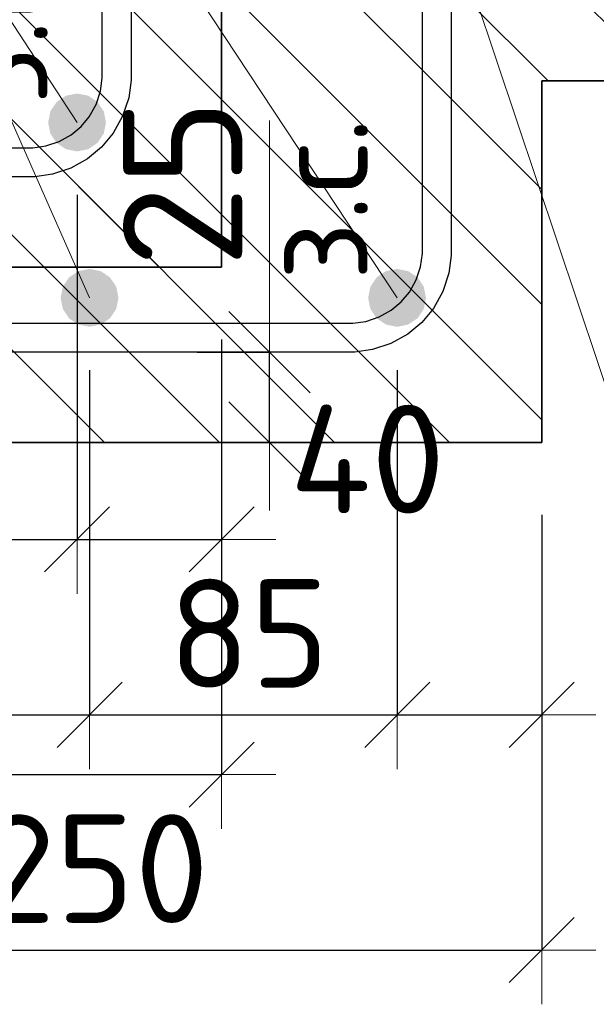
# Model space of a CAD drawing. Header units: metres. Extents: x -38 to 93, y -15 to 21.
# Tile 233 of 256: x 72.32 to 72.479, y 6.128 to 6.4. Entities that reach past the tile are written whole.
import ezdxf

# ---------------------------------------------------------------- set-up
doc = ezdxf.new("R2010")
doc.units = ezdxf.units.M
doc.header["$PDMODE"] = 65
for name, color, linetype, lineweight in [('XR$3$Арм.стержн. Хомут', 240, 'Continuous', 35), ('XR$3$Арм.стержн.горизонт. 1', 180, 'Continuous', 35), ('XR$3$Размерная линия (1)', 7, 'Continuous', 13), ('XR$3$Размерная линия_ общее', 7, 'Continuous', 13), ('XR$5$Арм.стержн. Хомут', 240, 'Continuous', 35), ('XR$5$Арм.стержн.горизонт. 1', 180, 'Continuous', 35), ('XR$5$Размерная линия (1)', 7, 'Continuous', 13), ('XR$5$Размерная линия_ общее', 7, 'Continuous', 13)]:
    doc.layers.add(name, color=color, linetype=linetype, lineweight=lineweight)
doc.styles.add('ISOCPEUR', font='txt')
doc.dimstyles.new('DIMSTYLE_10', dxfattribs={"dimtxt": 0.033, "dimasz": 0.0375, "dimexe": 0, "dimexo": 0, "dimgap": 0.0165, "dimtad": 2, "dimdec": 0, "dimlfac": 1000, "dimrnd": 1, "dimzin": 12, "dimdsep": 46, "dimtxsty": 'ISOCPEUR', "dimblk1": 'ALL_ML_STRICH', "dimblk2": 'ALL_ML_STRICH', "dimsah": 1, "dimcen": 0, "dimclrd": 7, "dimclre": 256, "dimclrt": 7, "dimadec": 0, "dimazin": 0, "dimtfac": 1, "dimtdec": 0, "dimtix": 1, "dimtmove": 2, "dimatfit": 3, "dimfxl": 0, "dimtvp": 1.2, "dimtzin": 0, "dimlwd": 0, "dimlwe": -3, "dimarcsym": 0})
doc.dimstyles.new('DIMSTYLE_12', dxfattribs={"dimtxt": 0.03, "dimasz": 0.03, "dimexe": 0, "dimexo": 0, "dimgap": 0.015, "dimtad": 2, "dimdec": 0, "dimlfac": 1000, "dimrnd": 1, "dimzin": 12, "dimdsep": 46, "dimtxsty": 'ISOCPEUR', "dimblk1": 'ALL_ML_STRICH', "dimblk2": 'ALL_ML_STRICH', "dimsah": 1, "dimcen": 0, "dimclrd": 7, "dimclre": 256, "dimclrt": 7, "dimadec": 0, "dimazin": 0, "dimtfac": 1, "dimtdec": 0, "dimtix": 1, "dimtmove": 2, "dimatfit": 3, "dimfxl": 0, "dimtzin": 0, "dimlwd": 0, "dimlwe": -3, "dimarcsym": 0})
doc.dimstyles.new('DIMSTYLE_14', dxfattribs={"dimtxt": 0.03, "dimasz": 0.03, "dimexe": 0, "dimexo": 0, "dimgap": 0.015, "dimtad": 2, "dimdec": 0, "dimlfac": 1000, "dimrnd": 1, "dimzin": 12, "dimdsep": 46, "dimtxsty": 'ISOCPEUR', "dimblk1": 'ALL_ML_STRICH', "dimblk2": 'ALL_ML_STRICH', "dimsah": 1, "dimcen": 0, "dimclrd": 7, "dimclre": 256, "dimclrt": 7, "dimadec": 0, "dimazin": 0, "dimtfac": 1, "dimtdec": 0, "dimtix": 1, "dimtmove": 2, "dimatfit": 3, "dimfxl": 0, "dimtvp": 1.2, "dimtzin": 0, "dimlwd": 0, "dimlwe": -3, "dimarcsym": 0})
pattern_1 = [(135, (0, 0), (-0.031819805, -0.031819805), [0.4, -0.05, 0, -0.05]), (135, (-0.01591, -0.01591), (-0.031819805, -0.031819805), [0.8, -0.1, 0.1, -0.1])]

# ---------------------------------------------------------------- blocks, each defined once
blk = doc.blocks.new('ALL_ML_STRICH')
at = {"color": 0, "linetype": 'ByBlock', "lineweight": -2}
for p, q in [((0, -0.5), (0, 0.5)), ((-0.3, -0.3), (0.3, 0.3)), ((-1, 0), (0.5, 0))]:
    blk.add_line(p, q, dxfattribs=at)
blk = doc.blocks.new('*D92')
at = {"layer": 'DEFPOINTS', "color": 7, "linetype": 'Continuous', "lineweight": 13, "transparency": 33554687}
for p in [(72.21436, 6.28345), (72.46432, 6.28345), (72.21436, 6.14321)]:
    blk.add_point(p, dxfattribs=at)
at = {"layer": 'XR$3$Размерная линия (1)', "color": 9, "linetype": 'Continuous', "lineweight": -2, "true_color": 0xc7c7c7, "transparency": 33554687}
for p, q in [((72.21436, 6.26345), (72.21436, 6.14321)), ((72.46432, 6.26345), (72.46432, 6.14321))]:
    blk.add_line(p, q, dxfattribs=at)
at = {"layer": 'XR$3$Размерная линия (1)', "color": 7, "linetype": 'Continuous', "lineweight": -2, "transparency": 33554687}
blk.add_line((72.21436, 6.14321), (72.46432, 6.14321), dxfattribs=at)
at = {"layer": 'XR$3$Размерная линия (1)', "color": 7, "linetype": 'Continuous', "lineweight": 13, "transparency": 33554687, "xscale": 0.03, "yscale": 0.03, "zscale": 0.03, "rotation": 180}
blk.add_blockref('ALL_ML_STRICH', (72.21436, 6.14321), dxfattribs=at)
at = {"layer": 'XR$3$Размерная линия (1)', "color": 7, "linetype": 'Continuous', "lineweight": 13, "transparency": 33554687, "xscale": 0.03, "yscale": 0.03, "zscale": 0.03}
blk.add_blockref('ALL_ML_STRICH', (72.46432, 6.14321), dxfattribs=at)
at = {"layer": 'XR$3$Размерная линия (1)', "color": 7, "linetype": 'Continuous', "lineweight": 13, "transparency": 33554687, "insert": (72.34084, 6.16571), "char_height": 0.03, "width": 0.09, "attachment_point": 5, "style": 'ISOCPEUR'}
blk.add_mtext('\\A1;{250}', dxfattribs=at)
blk = doc.blocks.new('*D94')
at = {"layer": 'DEFPOINTS', "color": 7, "linetype": 'Continuous', "lineweight": 13, "transparency": 33554687}
for p in [(72.25428, 6.32345), (72.33928, 6.32345), (72.25428, 6.20821)]:
    blk.add_point(p, dxfattribs=at)
at = {"layer": 'XR$3$Размерная линия (1)', "color": 9, "linetype": 'Continuous', "lineweight": -2, "true_color": 0xc7c7c7, "transparency": 33554687}
for p, q in [((72.25428, 6.30345), (72.25428, 6.20821)), ((72.33928, 6.30345), (72.33928, 6.20821))]:
    blk.add_line(p, q, dxfattribs=at)
at = {"layer": 'XR$3$Размерная линия (1)', "color": 7, "linetype": 'Continuous', "lineweight": -2, "transparency": 33554687}
blk.add_line((72.25428, 6.20821), (72.33928, 6.20821), dxfattribs=at)
at = {"layer": 'XR$3$Размерная линия (1)', "color": 7, "linetype": 'Continuous', "lineweight": 13, "transparency": 33554687, "xscale": 0.03, "yscale": 0.03, "zscale": 0.03, "rotation": 180}
blk.add_blockref('ALL_ML_STRICH', (72.25428, 6.20821), dxfattribs=at)
at = {"layer": 'XR$3$Размерная линия (1)', "color": 7, "linetype": 'Continuous', "lineweight": 13, "transparency": 33554687, "xscale": 0.03, "yscale": 0.03, "zscale": 0.03}
blk.add_blockref('ALL_ML_STRICH', (72.33928, 6.20821), dxfattribs=at)
at = {"layer": 'XR$3$Размерная линия (1)', "color": 7, "linetype": 'Continuous', "lineweight": 13, "transparency": 33554687, "insert": (72.29828, 6.23071), "char_height": 0.03, "width": 0.06, "attachment_point": 5, "style": 'ISOCPEUR'}
blk.add_mtext('\\A1;{85}', dxfattribs=at)
blk = doc.blocks.new('*D95')
at = {"layer": 'DEFPOINTS', "color": 7, "linetype": 'Continuous', "lineweight": 13, "transparency": 33554687}
for p in [(72.33928, 6.32345), (72.42436, 6.32345), (72.33928, 6.20821)]:
    blk.add_point(p, dxfattribs=at)
at = {"layer": 'XR$3$Размерная линия (1)', "color": 9, "linetype": 'Continuous', "lineweight": -2, "true_color": 0xc7c7c7, "transparency": 33554687}
for p, q in [((72.33928, 6.30345), (72.33928, 6.20821)), ((72.42436, 6.30345), (72.42436, 6.20821))]:
    blk.add_line(p, q, dxfattribs=at)
at = {"layer": 'XR$3$Размерная линия (1)', "color": 7, "linetype": 'Continuous', "lineweight": -2, "transparency": 33554687}
blk.add_line((72.33928, 6.20821), (72.42436, 6.20821), dxfattribs=at)
at = {"layer": 'XR$3$Размерная линия (1)', "color": 7, "linetype": 'Continuous', "lineweight": 13, "transparency": 33554687, "xscale": 0.03, "yscale": 0.03, "zscale": 0.03, "rotation": 180}
blk.add_blockref('ALL_ML_STRICH', (72.33928, 6.20821), dxfattribs=at)
at = {"layer": 'XR$3$Размерная линия (1)', "color": 7, "linetype": 'Continuous', "lineweight": 13, "transparency": 33554687, "xscale": 0.03, "yscale": 0.03, "zscale": 0.03}
blk.add_blockref('ALL_ML_STRICH', (72.42436, 6.20821), dxfattribs=at)
at = {"layer": 'XR$3$Размерная линия (1)', "color": 7, "linetype": 'Continuous', "lineweight": 13, "transparency": 33554687, "insert": (72.38332, 6.23071), "char_height": 0.03, "width": 0.06, "attachment_point": 5, "style": 'ISOCPEUR'}
blk.add_mtext('\\A1;{85}', dxfattribs=at)
blk = doc.blocks.new('*D96')
at = {"layer": 'DEFPOINTS', "color": 7, "linetype": 'Continuous', "lineweight": 13, "transparency": 33554687}
for p in [(72.42436, 6.32345), (72.46432, 6.28345), (72.42436, 6.20821)]:
    blk.add_point(p, dxfattribs=at)
at = {"layer": 'XR$3$Размерная линия (1)', "color": 9, "linetype": 'Continuous', "lineweight": -2, "true_color": 0xc7c7c7, "transparency": 33554687}
for p, q in [((72.42436, 6.30345), (72.42436, 6.20821)), ((72.46432, 6.26345), (72.46432, 6.20821))]:
    blk.add_line(p, q, dxfattribs=at)
at = {"layer": 'XR$3$Размерная линия (1)', "color": 7, "linetype": 'Continuous', "lineweight": -2, "transparency": 33554687}
blk.add_line((72.42436, 6.20821), (72.46432, 6.20821), dxfattribs=at)
at = {"layer": 'XR$3$Размерная линия (1)', "color": 7, "linetype": 'Continuous', "lineweight": 13, "transparency": 33554687, "xscale": 0.03, "yscale": 0.03, "zscale": 0.03, "rotation": 180}
blk.add_blockref('ALL_ML_STRICH', (72.42436, 6.20821), dxfattribs=at)
at = {"layer": 'XR$3$Размерная линия (1)', "color": 7, "linetype": 'Continuous', "lineweight": 13, "transparency": 33554687, "xscale": 0.03, "yscale": 0.03, "zscale": 0.03}
blk.add_blockref('ALL_ML_STRICH', (72.46432, 6.20821), dxfattribs=at)
at = {"layer": 'XR$3$Размерная линия (1)', "color": 7, "linetype": 'Continuous', "lineweight": 13, "transparency": 33554687, "insert": (72.50466, 6.23041), "char_height": 0.03, "width": 0.06, "attachment_point": 5, "style": 'ISOCPEUR'}
blk.add_mtext('\\A1;{40}', dxfattribs=at)
blk = doc.blocks.new('*D98')
at = {"layer": 'DEFPOINTS', "color": 7, "linetype": 'Continuous', "lineweight": 13, "transparency": 33554687}
for p in [(72.34903, 6.30845), (72.35403, 6.28345), (72.38901, 6.28345)]:
    blk.add_point(p, dxfattribs=at)
at = {"layer": 'XR$3$Размерная линия_ общее', "color": 253, "linetype": 'Continuous', "lineweight": -2, "true_color": 0xa0a0a0, "transparency": 33554687}
for p, q in [((72.36903, 6.30845), (72.38901, 6.30845)), ((72.37403, 6.28345), (72.38901, 6.28345))]:
    blk.add_line(p, q, dxfattribs=at)
at = {"layer": 'XR$3$Размерная линия_ общее', "color": 7, "linetype": 'Continuous', "lineweight": -2, "transparency": 33554687}
blk.add_line((72.38901, 6.28345), (72.38901, 6.30845), dxfattribs=at)
at = {"layer": 'XR$3$Размерная линия_ общее', "color": 7, "linetype": 'Continuous', "lineweight": 13, "transparency": 33554687, "xscale": 0.0375, "yscale": 0.0375, "zscale": 0.0375}
for p, rotation in [((72.38901, 6.30845), 90), ((72.38901, 6.28345), 270)]:
    blk.add_blockref('ALL_ML_STRICH', p, dxfattribs=dict(at, rotation=rotation))
at = {"layer": 'XR$3$Размерная линия_ общее', "color": 7, "linetype": 'Continuous', "lineweight": 13, "transparency": 33554687, "insert": (72.38922, 6.32822), "char_height": 0.027, "width": 0.00135, "attachment_point": 1, "rotation": 90, "line_spacing_factor": 0.60241, "style": 'ISOCPEUR'}
blk.add_mtext('з.с.', dxfattribs=at)
at = {"layer": 'XR$3$Размерная линия_ общее', "color": 7, "linetype": 'Continuous', "lineweight": 13, "transparency": 33554687, "insert": (72.36501, 6.35517), "char_height": 0.033, "width": 0.066, "attachment_point": 5, "rotation": 90, "style": 'ISOCPEUR'}
blk.add_mtext('\\A1;{25}', dxfattribs=at)
blk = doc.blocks.new('*D509')
at = {"layer": 'DEFPOINTS', "color": 7, "linetype": 'Continuous', "lineweight": 13, "transparency": 33554687}
for p in [(72.1258, 6.33192), (72.37577, 6.33192), (72.1258, 6.19169)]:
    blk.add_point(p, dxfattribs=at)
at = {"layer": 'XR$5$Размерная линия (1)', "color": 9, "linetype": 'Continuous', "lineweight": -2, "true_color": 0xc7c7c7, "transparency": 33554687}
for p, q in [((72.1258, 6.31192), (72.1258, 6.19169)), ((72.37577, 6.31192), (72.37577, 6.19169))]:
    blk.add_line(p, q, dxfattribs=at)
at = {"layer": 'XR$5$Размерная линия (1)', "color": 7, "linetype": 'Continuous', "lineweight": -2, "transparency": 33554687}
blk.add_line((72.1258, 6.19169), (72.37577, 6.19169), dxfattribs=at)
at = {"layer": 'XR$5$Размерная линия (1)', "color": 7, "linetype": 'Continuous', "lineweight": 13, "transparency": 33554687, "xscale": 0.03, "yscale": 0.03, "zscale": 0.03, "rotation": 180}
blk.add_blockref('ALL_ML_STRICH', (72.1258, 6.19169), dxfattribs=at)
at = {"layer": 'XR$5$Размерная линия (1)', "color": 7, "linetype": 'Continuous', "lineweight": 13, "transparency": 33554687, "xscale": 0.03, "yscale": 0.03, "zscale": 0.03}
blk.add_blockref('ALL_ML_STRICH', (72.37577, 6.19169), dxfattribs=at)
at = {"layer": 'XR$5$Размерная линия (1)', "color": 7, "linetype": 'Continuous', "lineweight": 13, "transparency": 33554687, "insert": (72.25228, 6.21419), "char_height": 0.03, "width": 0.09, "attachment_point": 5, "style": 'ISOCPEUR'}
blk.add_mtext('\\A1;{250}', dxfattribs=at)
blk = doc.blocks.new('*D512')
at = {"layer": 'DEFPOINTS', "color": 7, "linetype": 'Continuous', "lineweight": 13, "transparency": 33554687}
for p in [(72.25073, 6.37192), (72.3358, 6.37192), (72.25073, 6.25669)]:
    blk.add_point(p, dxfattribs=at)
at = {"layer": 'XR$5$Размерная линия (1)', "color": 9, "linetype": 'Continuous', "lineweight": -2, "true_color": 0xc7c7c7, "transparency": 33554687}
for p, q in [((72.25073, 6.35192), (72.25073, 6.25669)), ((72.3358, 6.35192), (72.3358, 6.25669))]:
    blk.add_line(p, q, dxfattribs=at)
at = {"layer": 'XR$5$Размерная линия (1)', "color": 7, "linetype": 'Continuous', "lineweight": -2, "transparency": 33554687}
blk.add_line((72.25073, 6.25669), (72.3358, 6.25669), dxfattribs=at)
at = {"layer": 'XR$5$Размерная линия (1)', "color": 7, "linetype": 'Continuous', "lineweight": 13, "transparency": 33554687, "xscale": 0.03, "yscale": 0.03, "zscale": 0.03, "rotation": 180}
blk.add_blockref('ALL_ML_STRICH', (72.25073, 6.25669), dxfattribs=at)
at = {"layer": 'XR$5$Размерная линия (1)', "color": 7, "linetype": 'Continuous', "lineweight": 13, "transparency": 33554687, "xscale": 0.03, "yscale": 0.03, "zscale": 0.03}
blk.add_blockref('ALL_ML_STRICH', (72.3358, 6.25669), dxfattribs=at)
at = {"layer": 'XR$5$Размерная линия (1)', "color": 7, "linetype": 'Continuous', "lineweight": 13, "transparency": 33554687, "insert": (72.29477, 6.27919), "char_height": 0.03, "width": 0.06, "attachment_point": 5, "style": 'ISOCPEUR'}
blk.add_mtext('\\A1;{85}', dxfattribs=at)
blk = doc.blocks.new('*D513')
at = {"layer": 'DEFPOINTS', "color": 7, "linetype": 'Continuous', "lineweight": 13, "transparency": 33554687}
for p in [(72.3358, 6.37192), (72.37577, 6.33192), (72.3358, 6.25669)]:
    blk.add_point(p, dxfattribs=at)
at = {"layer": 'XR$5$Размерная линия (1)', "color": 9, "linetype": 'Continuous', "lineweight": -2, "true_color": 0xc7c7c7, "transparency": 33554687}
for p, q in [((72.3358, 6.35192), (72.3358, 6.25669)), ((72.37577, 6.31192), (72.37577, 6.25669))]:
    blk.add_line(p, q, dxfattribs=at)
at = {"layer": 'XR$5$Размерная линия (1)', "color": 7, "linetype": 'Continuous', "lineweight": -2, "transparency": 33554687}
blk.add_line((72.3358, 6.25669), (72.37577, 6.25669), dxfattribs=at)
at = {"layer": 'XR$5$Размерная линия (1)', "color": 7, "linetype": 'Continuous', "lineweight": 13, "transparency": 33554687, "xscale": 0.03, "yscale": 0.03, "zscale": 0.03, "rotation": 180}
blk.add_blockref('ALL_ML_STRICH', (72.3358, 6.25669), dxfattribs=at)
at = {"layer": 'XR$5$Размерная линия (1)', "color": 7, "linetype": 'Continuous', "lineweight": 13, "transparency": 33554687, "xscale": 0.03, "yscale": 0.03, "zscale": 0.03}
blk.add_blockref('ALL_ML_STRICH', (72.37577, 6.25669), dxfattribs=at)
at = {"layer": 'XR$5$Размерная линия (1)', "color": 7, "linetype": 'Continuous', "lineweight": 13, "transparency": 33554687, "insert": (72.41611, 6.27889), "char_height": 0.03, "width": 0.06, "attachment_point": 5, "style": 'ISOCPEUR'}
blk.add_mtext('\\A1;{40}', dxfattribs=at)
blk = doc.blocks.new('*D515')
at = {"layer": 'DEFPOINTS', "color": 7, "linetype": 'Continuous', "lineweight": 13, "transparency": 33554687}
for p in [(72.26047, 6.35692), (72.26547, 6.33192), (72.30046, 6.33192)]:
    blk.add_point(p, dxfattribs=at)
at = {"layer": 'XR$5$Размерная линия_ общее', "color": 253, "linetype": 'Continuous', "lineweight": -2, "true_color": 0xa0a0a0, "transparency": 33554687}
for p, q in [((72.28047, 6.35692), (72.30046, 6.35692)), ((72.28547, 6.33192), (72.30046, 6.33192))]:
    blk.add_line(p, q, dxfattribs=at)
at = {"layer": 'XR$5$Размерная линия_ общее', "color": 7, "linetype": 'Continuous', "lineweight": -2, "transparency": 33554687}
blk.add_line((72.30046, 6.33192), (72.30046, 6.35692), dxfattribs=at)
at = {"layer": 'XR$5$Размерная линия_ общее', "color": 7, "linetype": 'Continuous', "lineweight": 13, "transparency": 33554687, "xscale": 0.0375, "yscale": 0.0375, "zscale": 0.0375}
for p, rotation in [((72.30046, 6.35692), 90), ((72.30046, 6.33192), 270)]:
    blk.add_blockref('ALL_ML_STRICH', p, dxfattribs=dict(at, rotation=rotation))
at = {"layer": 'XR$5$Размерная линия_ общее', "color": 7, "linetype": 'Continuous', "lineweight": 13, "transparency": 33554687, "insert": (72.30067, 6.3767), "char_height": 0.027, "width": 0.00135, "attachment_point": 1, "rotation": 90, "line_spacing_factor": 0.60241, "style": 'ISOCPEUR'}
blk.add_mtext('з.с.', dxfattribs=at)
at = {"layer": 'XR$5$Размерная линия_ общее', "color": 7, "linetype": 'Continuous', "lineweight": 13, "transparency": 33554687, "insert": (72.27646, 6.40365), "char_height": 0.033, "width": 0.066, "attachment_point": 5, "rotation": 90, "style": 'ISOCPEUR'}
blk.add_mtext('\\A1;{25}', dxfattribs=at)

msp = doc.modelspace()

# ---------------------------------------------------------------- hatches: boundary and pattern name
at = {"linetype": 'Continuous', "lineweight": 25, "transparency": 33554687}
h = msp.add_hatch(dxfattribs=at)
h.set_pattern_fill('__________540', scale=0.015, style=0, pattern_type=2)
h.set_pattern_definition(pattern_1)
h.paths.add_polyline_path([(72.37577, 6.43192), (72.12578, 6.43192), (72.12578, 6.63192), (72.12577, 6.63192), (72.12577, 6.33192), (72.37577, 6.33192)], flags=0)
at = {"linetype": 'Continuous', "lineweight": 13, "transparency": 33554687}
h = msp.add_hatch(dxfattribs=at)
h.set_pattern_fill('__________540', scale=0.015, style=0, pattern_type=2)
h.set_pattern_definition(pattern_1)
h.paths.add_polyline_path([(72.21432, 6.58345), (72.21432, 6.38345), (72.62859, 6.38345), (72.62859, 6.58345)], flags=0)
at = {"linetype": 'Continuous', "lineweight": 25, "transparency": 33554687}
h = msp.add_hatch(dxfattribs=at)
h.set_pattern_fill('__________540', scale=0.015, style=0, pattern_type=2)
h.set_pattern_definition(pattern_1)
h.paths.add_polyline_path([(72.46432, 6.38345), (72.21432, 6.38345), (72.21432, 6.28345), (72.46432, 6.28345)], flags=0)
at = {"layer": 'XR$3$Арм.стержн.горизонт. 1', "linetype": 'Continuous', "lineweight": 50, "transparency": 33554687}
for points in [[(72.34725, 6.32345), (72.34664, 6.32651), (72.3449, 6.32911), (72.34231, 6.33084), (72.33925, 6.33145), (72.33618, 6.33084), (72.33359, 6.32911), (72.33186, 6.32651), (72.33125, 6.32345), (72.33186, 6.32039), (72.33359, 6.31779), (72.33618, 6.31606), (72.33925, 6.31545), (72.34231, 6.31606), (72.3449, 6.31779), (72.34664, 6.32039)], [(72.43232, 6.32345), (72.43171, 6.32651), (72.42998, 6.32911), (72.42738, 6.33084), (72.42432, 6.33145), (72.42126, 6.33084), (72.41867, 6.32911), (72.41693, 6.32651), (72.41632, 6.32345), (72.41693, 6.32039), (72.41867, 6.31779), (72.42126, 6.31606), (72.42432, 6.31545), (72.42738, 6.31606), (72.42998, 6.31779), (72.43171, 6.32039)]]:
    msp.add_hatch(color=7, dxfattribs=at).paths.add_polyline_path(points)
at = {"layer": 'XR$5$Арм.стержн.горизонт. 1', "linetype": 'Continuous', "lineweight": 50, "transparency": 33554687}
msp.add_hatch(color=7, dxfattribs=at).paths.add_polyline_path([(72.3438, 6.37192), (72.3432, 6.37499), (72.34146, 6.37758), (72.33887, 6.37932), (72.3358, 6.37992), (72.33274, 6.37932), (72.33015, 6.37758), (72.32841, 6.37499), (72.3278, 6.37192), (72.32841, 6.36886), (72.33015, 6.36627), (72.33274, 6.36453), (72.3358, 6.36392), (72.33887, 6.36453), (72.34146, 6.36627), (72.3432, 6.36886)])

# ---------------------------------------------------------------- linework, layer by layer
at = {"color": 7, "linetype": 'Continuous', "lineweight": 13, "transparency": 33554687}
for p, q in [((72.4258, 6.46687), (72.49614, 6.25688)), ((72.38901, 6.30845), (72.38901, 6.37245))]:
    msp.add_line(p, q, dxfattribs=at)
at = {"color": 7, "linetype": 'Continuous', "lineweight": 35, "transparency": 33554687}
for p, q in [((72.37577, 6.33192), (72.37577, 6.43192)), ((72.46432, 6.28345), (72.46432, 6.38345)), ((72.46432, 6.38345), (72.62859, 6.38345)), ((72.12577, 6.33192), (72.37577, 6.33192)), ((72.21432, 6.28345), (72.46432, 6.28345))]:
    msp.add_line(p, q, dxfattribs=at)
at = {"layer": 'XR$3$Арм.стержн. Хомут', "color": 40, "linetype": 'Continuous', "lineweight": 25, "transparency": 33554687}
for points in [[(72.43932, 6.52777), (72.43932, 6.33513), (72.43864, 6.33025), (72.43697, 6.32517), (72.43435, 6.32049), (72.43113, 6.31664), (72.42728, 6.31342), (72.42261, 6.3108), (72.41753, 6.30913), (72.41265, 6.30845), (72.26596, 6.30845)], [(72.43932, 6.52777), (72.43932, 6.33513), (72.43864, 6.33025), (72.43697, 6.32517), (72.43435, 6.32049), (72.43113, 6.31664), (72.42728, 6.31342), (72.42261, 6.3108), (72.41753, 6.30913), (72.41265, 6.30845), (72.26596, 6.30845)], [(72.26652, 6.31645), (72.41209, 6.31645), (72.41571, 6.31695), (72.41937, 6.31816), (72.42272, 6.32004), (72.42545, 6.32232), (72.42773, 6.32505), (72.42961, 6.3284), (72.43082, 6.33206), (72.43132, 6.33568), (72.43132, 6.52722)], [(72.26652, 6.31645), (72.41209, 6.31645), (72.41571, 6.31695), (72.41937, 6.31816), (72.42272, 6.32004), (72.42545, 6.32232), (72.42773, 6.32505), (72.42961, 6.3284), (72.43082, 6.33206), (72.43132, 6.33568), (72.43132, 6.52722)]]:
    msp.add_lwpolyline(points, dxfattribs=at)
at = {"layer": 'XR$3$Арм.стержн.горизонт. 1', "color": 7, "linetype": 'Continuous', "lineweight": 13, "transparency": 33554687}
for q in [(72.42432, 6.32345), (72.33925, 6.32345)]:
    msp.add_line((72.1672, 6.71235), q, dxfattribs=at)
at = {"layer": 'XR$5$Арм.стержн. Хомут', "color": 40, "linetype": 'Continuous', "lineweight": 25, "transparency": 33554687}
for points in [[(72.35077, 6.57725), (72.35077, 6.3836), (72.35009, 6.37872), (72.34841, 6.37364), (72.34579, 6.36896), (72.34258, 6.36511), (72.33873, 6.3619), (72.33405, 6.35928), (72.32897, 6.3576), (72.32409, 6.35692), (72.17358, 6.35692)], [(72.35077, 6.57725), (72.35077, 6.3836), (72.35009, 6.37872), (72.34841, 6.37364), (72.34579, 6.36896), (72.34258, 6.36511), (72.33873, 6.3619), (72.33405, 6.35928), (72.32897, 6.3576), (72.32409, 6.35692), (72.17358, 6.35692)], [(72.17413, 6.36492), (72.32354, 6.36492), (72.32715, 6.36543), (72.33081, 6.36663), (72.33417, 6.36851), (72.3369, 6.37079), (72.33918, 6.37352), (72.34106, 6.37688), (72.34226, 6.38054), (72.34277, 6.38416), (72.34277, 6.57669)], [(72.17413, 6.36492), (72.32354, 6.36492), (72.32715, 6.36543), (72.33081, 6.36663), (72.33417, 6.36851), (72.3369, 6.37079), (72.33918, 6.37352), (72.34106, 6.37688), (72.34226, 6.38054), (72.34277, 6.38416), (72.34277, 6.57669)]]:
    msp.add_lwpolyline(points, dxfattribs=at)
at = {"layer": 'XR$5$Арм.стержн.горизонт. 1', "color": 7, "linetype": 'Continuous', "lineweight": 13, "transparency": 33554687}
msp.add_line((72.10685, 6.72215), (72.3358, 6.37192), dxfattribs=at)

# ---------------------------------------------------------------- dimensions: what is measured, and where the dimension line sits
at = {"layer": 'XR$3$Размерная линия (1)', "color": 7, "linetype": 'Continuous', "lineweight": 13, "transparency": 33554687}
for base, p1, p2, dimstyle, picture, middle in [((72.33928, 6.20821), (72.25428, 6.30345), (72.33928, 6.30345), 'DIMSTYLE_12', '*D94', (72.29828, 6.23071)), ((72.42436, 6.20821), (72.33928, 6.30345), (72.42436, 6.30345), 'DIMSTYLE_12', '*D95', (72.38332, 6.23071)), ((72.46432, 6.20821), (72.42436, 6.30345), (72.46432, 6.26345), 'DIMSTYLE_14', '*D96', (72.50466, 6.23041)), ((72.46432, 6.14321), (72.21436, 6.26345), (72.46432, 6.26345), 'DIMSTYLE_12', '*D92', (72.34084, 6.16571))]:
    dim = msp.add_linear_dim(base=base, p1=p1, p2=p2, dimstyle=dimstyle, override={"dimpost": '<>', "dimclrd": 7, "dimclre": 9, "dimclrt": 7, "dimlwd": 0, "dimlwe": 65533}, dxfattribs=at)
    dim.commit()
    dim.dimension.update_dxf_attribs({"geometry": picture, "text_midpoint": middle, "dimtype": 160})
at = {"layer": 'XR$3$Размерная линия_ общее', "color": 7, "linetype": 'Continuous', "lineweight": 13, "transparency": 33554687}
dim = msp.add_linear_dim(base=(72.38901, 6.30845), p1=(72.37403, 6.28345), p2=(72.36903, 6.30845), angle=90, text='<>\\Xз.с.', dimstyle='DIMSTYLE_10', override={"dimpost": '<>', "dimclrd": 7, "dimclre": 253, "dimclrt": 7, "dimlwd": 0, "dimlwe": 65533}, dxfattribs=at)
dim.commit()
dim.dimension.update_dxf_attribs({"geometry": '*D98', "text_midpoint": (72.36501, 6.35517), "dimtype": 160})
at = {"layer": 'XR$5$Размерная линия (1)', "color": 7, "linetype": 'Continuous', "lineweight": 13, "transparency": 33554687}
for base, p1, p2, dimstyle, picture, middle in [((72.3358, 6.25669), (72.25073, 6.35192), (72.3358, 6.35192), 'DIMSTYLE_12', '*D512', (72.29477, 6.27919)), ((72.37577, 6.25669), (72.3358, 6.35192), (72.37577, 6.31192), 'DIMSTYLE_14', '*D513', (72.41611, 6.27889)), ((72.37577, 6.19169), (72.1258, 6.31192), (72.37577, 6.31192), 'DIMSTYLE_12', '*D509', (72.25228, 6.21419))]:
    dim = msp.add_linear_dim(base=base, p1=p1, p2=p2, dimstyle=dimstyle, override={"dimpost": '<>', "dimclrd": 7, "dimclre": 9, "dimclrt": 7, "dimlwd": 0, "dimlwe": 65533}, dxfattribs=at)
    dim.commit()
    dim.dimension.update_dxf_attribs({"geometry": picture, "text_midpoint": middle, "dimtype": 160})
at = {"layer": 'XR$5$Размерная линия_ общее', "color": 7, "linetype": 'Continuous', "lineweight": 13, "transparency": 33554687}
dim = msp.add_linear_dim(base=(72.30046, 6.35692), p1=(72.28547, 6.33192), p2=(72.28047, 6.35692), angle=90, text='<>\\Xз.с.', dimstyle='DIMSTYLE_10', override={"dimpost": '<>', "dimclrd": 7, "dimclre": 253, "dimclrt": 7, "dimlwd": 0, "dimlwe": 65533}, dxfattribs=at)
dim.commit()
dim.dimension.update_dxf_attribs({"geometry": '*D515', "text_midpoint": (72.27646, 6.40365), "dimtype": 160})

doc.saveas('drawing.dxf')
